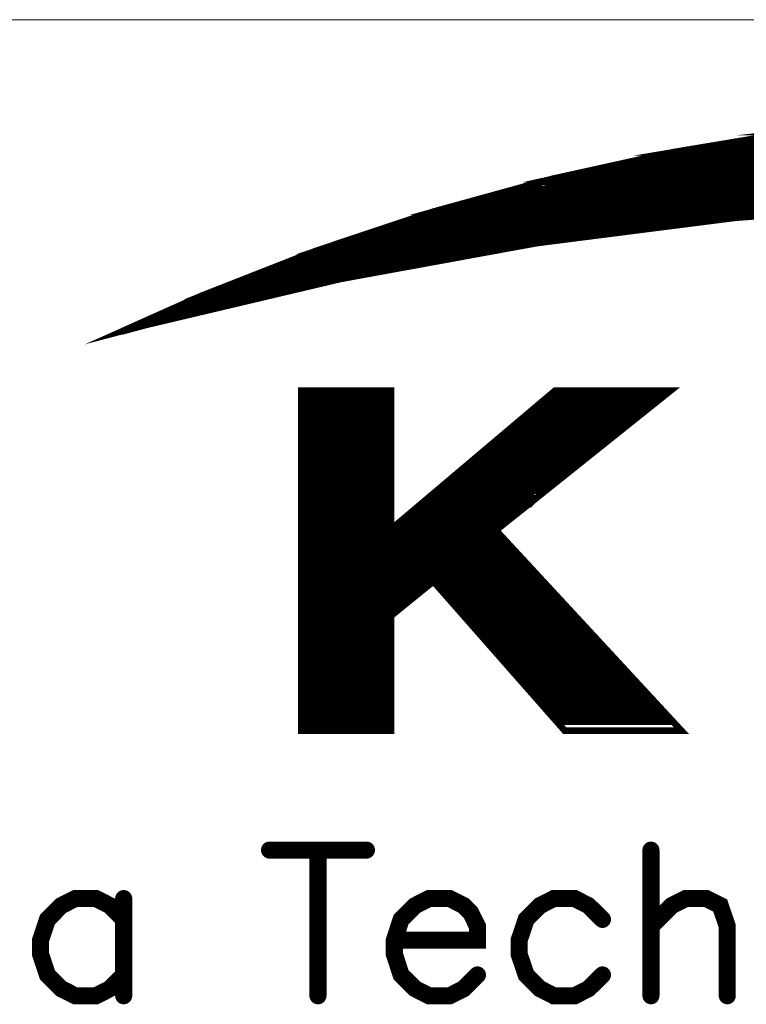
# Model space of a CAD drawing. Header units: millimetres. Extents: x 4497 to 13960, y 12291 to 16372.
# Tile 213 of 217: x 13629 to 13677, y 13086 to 13150. Entities that reach past the tile are written whole.
import ezdxf

# ---------------------------------------------------------------- set-up
doc = ezdxf.new("R2010")
doc.units = ezdxf.units.MM
doc.header["$LTSCALE"] = 0.8
doc.layers.get('0').update_dxf_attribs({"linetype": 'CONTINUOUS', "lineweight": 0})

# ---------------------------------------------------------------- blocks, each defined once
blk = doc.blocks.new('SMOOTH_0$0254')
at = {"const_width": 0.0127}
blk.add_lwpolyline([(-0.00635, 0, 1), (0.00635, 0, 1)], format="xyb", close=True, dxfattribs=at)
blk = doc.blocks.new('SMOOTH_0$064516')
at = {"const_width": 0.0323}
blk.add_lwpolyline([(-0.0161, 0, 1), (0.0161, 0, 1)], format="xyb", close=True, dxfattribs=at)
blk = doc.blocks.new('logo')
at = {"color": 7}
for points, const_width in [([(-3495.641, 5338.044), (-3491.64, 5339.83), (-3485.861, 5342.097), (-3479.97, 5344.064), (-3473.985, 5345.713), (-3467.914, 5347.052), (-3461.791, 5348.074)], 0.338), ([(-3454.81, 5344.51), (-3464.814, 5343.755), (-3474.775, 5342.484), (-3484.65, 5340.681), (-3494.422, 5338.371), (-3495.641, 5338.044)], 0.338), ([(-3421.603, 5346.729), (-3469.272, 5346.729)], 0.338), ([(-3470.624, 5346.391), (-3420.251, 5346.391)], 0.338), ([(-3418.222, 5345.884), (-3472.483, 5345.884)], 0.338), ([(-3475.526, 5345.207), (-3415.518, 5345.207)], 0.338), ([(-3474.343, 5345.546), (-3416.87, 5345.546)], 0.338), ([(-3476.202, 5344.954), (-3414.588, 5344.954)], 0.338), ([(-3478.738, 5344.278), (-3459.298, 5344.278)], 0.338), ([(-3467.75, 5343.602), (-3467.328, 5343.602)], 0.338), ([(-3482.034, 5343.264), (-3469.948, 5343.264)], 0.338), ([(-3481.273, 5343.517), (-3467.75, 5343.517)], 0.338), ([(-3472.061, 5343.095), (-3471.131, 5343.095)], 0.338), ([(-3469.863, 5343.348), (-3469.271, 5343.348)], 0.338), ([(-3483.555, 5342.756), (-3473.836, 5342.756)], 0.338), ([(-3482.71, 5343.01), (-3471.976, 5343.01)], 0.338), ([(-3473.92, 5342.841), (-3473.159, 5342.841)], 0.338), ([(-3484.823, 5342.249), (-3476.625, 5342.249)], 0.338), ([(-3486.682, 5341.658), (-3480.09, 5341.658)], 0.338), ([(-3486.006, 5341.911), (-3478.738, 5341.911)], 0.338), ([(-3480.005, 5341.742), (-3479.752, 5341.742)], 0.338), ([(-3487.866, 5341.151), (-3483.048, 5341.151)], 0.338), ([(-3487.189, 5341.404), (-3481.611, 5341.404)], 0.338), ([(-3483.133, 5341.235), (-3482.541, 5341.235)], 0.338), ([(-3481.611, 5341.489), (-3481.104, 5341.489)], 0.338), ([(-3488.457, 5340.897), (-3484.485, 5340.897)], 0.338), ([(-3484.4, 5340.982), (-3483.809, 5340.982)], 0.338), ([(-3492.683, 5338.869), (-3489.049, 5340.559)], 0.338), ([(-3489.387, 5340.474), (-3491.584, 5339.545)], 0.338), ([(-3491.415, 5339.207), (-3488.626, 5340.559)], 0.338), ([(-3490.401, 5339.46), (-3488.204, 5340.559)], 0.338), ([(-3488.626, 5340.221), (-3487.02, 5340.221)], 0.338), ([(-3488.373, 5340.474), (-3486.091, 5340.474)], 0.338), ([(-3493.613, 5338.7), (-3491.584, 5339.629)], 0.338), ([(-3489.133, 5340.052), (-3488.035, 5340.052)], 0.338), ([(-3486.344, 5335.065), (-3486.344, 5318.162)], 0.338), ([(-3486.091, 5318.077), (-3486.091, 5334.981)], 0.338), ([(-3485.837, 5318.077), (-3485.837, 5334.981)], 0.338), ([(-3485.584, 5318.077), (-3485.584, 5334.981)], 0.338), ([(-3485.33, 5318.077), (-3485.33, 5334.981)], 0.338), ([(-3485.076, 5318.077), (-3485.076, 5334.981)], 0.338), ([(-3484.823, 5318.077), (-3484.823, 5334.981)], 0.338), ([(-3484.569, 5317.993), (-3484.569, 5334.896)], 0.338), ([(-3484.316, 5317.993), (-3484.316, 5334.896)], 0.338), ([(-3484.062, 5318.077), (-3484.062, 5334.981)], 0.338), ([(-3483.893, 5335.065), (-3483.893, 5317.993)], 0.338), ([(-3483.724, 5318.077), (-3483.724, 5334.981)], 0.338), ([(-3483.471, 5318.077), (-3483.471, 5334.981)], 0.338), ([(-3483.217, 5318.077), (-3483.217, 5334.981)], 0.338), ([(-3482.963, 5318.077), (-3482.963, 5334.981)], 0.338), ([(-3482.71, 5318.077), (-3482.71, 5334.981)], 0.338), ([(-3482.456, 5318.077), (-3482.456, 5334.981)], 0.338), ([(-3482.203, 5317.993), (-3482.203, 5334.896)], 0.338), ([(-3474.174, 5334.727), (-3468.494, 5334.727)], 0.338), ([(-3474.681, 5334.22), (-3469.187, 5334.22)], 0.338), ([(-3474.427, 5334.474), (-3468.933, 5334.474)], 0.338), ([(-3475.357, 5333.713), (-3469.863, 5333.713)], 0.338), ([(-3475.103, 5333.967), (-3469.61, 5333.967)], 0.338), ([(-3475.948, 5333.206), (-3470.455, 5333.206)], 0.338), ([(-3475.61, 5333.459), (-3470.201, 5333.459)], 0.338), ([(-3476.54, 5332.699), (-3471.215, 5332.699)], 0.338), ([(-3476.287, 5332.952), (-3470.793, 5332.952)], 0.338), ([(-3476.878, 5332.445), (-3471.469, 5332.445)], 0.338), ([(-3477.47, 5331.938), (-3472.145, 5331.938)], 0.338), ([(-3477.216, 5332.192), (-3471.723, 5332.192)], 0.338), ([(-3478.061, 5331.431), (-3472.737, 5331.431)], 0.338), ([(-3477.723, 5331.685), (-3472.399, 5331.685)], 0.338), ([(-3478.653, 5330.924), (-3473.413, 5330.924)], 0.338), ([(-3478.399, 5331.177), (-3473.075, 5331.177)], 0.338), ([(-3479.245, 5330.417), (-3474.005, 5330.417)], 0.338), ([(-3478.991, 5330.67), (-3473.666, 5330.67)], 0.338), ([(-3480.174, 5329.656), (-3474.934, 5329.656), (-3474.934, 5329.572), (-3474.85, 5329.656)], 0.338), ([(-3479.836, 5329.91), (-3474.681, 5329.91)], 0.338), ([(-3479.498, 5330.163), (-3474.343, 5330.163)], 0.338), ([(-3480.428, 5329.403), (-3475.272, 5329.403)], 0.338), ([(-3481.104, 5328.895), (-3475.948, 5328.895)], 0.338), ([(-3480.766, 5329.149), (-3475.61, 5329.149)], 0.338), ([(-3481.696, 5328.388), (-3476.54, 5328.388)], 0.338), ([(-3481.442, 5328.642), (-3476.202, 5328.642)], 0.338), ([(-3482.203, 5327.797), (-3476.709, 5327.797)], 0.338), ([(-3482.372, 5327.374), (-3476.287, 5327.374)], 0.338), ([(-3482.203, 5327.543), (-3476.456, 5327.543)], 0.338), ([(-3482.372, 5327.036), (-3476.117, 5327.036)], 0.338), ([(-3482.287, 5326.867), (-3475.864, 5326.867)], 0.338), ([(-3482.203, 5327.205), (-3476.117, 5327.205)], 0.338), ([(-3475.441, 5326.36), (-3482.372, 5326.36)], 0.338), ([(-3482.287, 5326.529), (-3475.526, 5326.529)], 0.338), ([(-3482.372, 5326.191), (-3475.272, 5326.191)], 0.338), ([(-3482.287, 5325.937), (-3475.019, 5325.937)], 0.338), ([(-3482.203, 5325.684), (-3474.765, 5325.684)], 0.338), ([(-3482.456, 5325.261), (-3480.428, 5325.261)], 0.338), ([(-3482.287, 5325.092), (-3480.681, 5325.092)], 0.338), ([(-3482.287, 5324.923), (-3480.851, 5324.923)], 0.338), ([(-3479.667, 5325.261), (-3474.427, 5325.261)], 0.338), ([(-3479.498, 5325.008), (-3474.174, 5325.008)], 0.338), ([(-3482.287, 5324.5), (-3481.273, 5324.5)], 0.338), ([(-3482.203, 5324.754), (-3481.02, 5324.754)], 0.338), ([(-3479.16, 5324.754), (-3473.92, 5324.754)], 0.338), ([(-3478.991, 5324.5), (-3473.666, 5324.5)], 0.338), ([(-3482.372, 5324.247), (-3481.527, 5324.247)], 0.338), ([(-3482.372, 5324.078), (-3481.865, 5324.078)], 0.338), ([(-3478.738, 5324.247), (-3473.497, 5324.247)], 0.338), ([(-3478.569, 5323.993), (-3473.244, 5323.993)], 0.338), ([(-3478.399, 5323.74), (-3472.99, 5323.74)], 0.338), ([(-3478.146, 5323.486), (-3472.737, 5323.486)], 0.338), ([(-3477.892, 5323.233), (-3472.483, 5323.233)], 0.338), ([(-3477.723, 5322.979), (-3472.314, 5322.979)], 0.338), ([(-3477.47, 5322.726), (-3472.061, 5322.726)], 0.338), ([(-3477.216, 5322.472), (-3471.807, 5322.472)], 0.338), ([(-3476.963, 5322.218), (-3471.638, 5322.218)], 0.338), ([(-3476.794, 5321.965), (-3471.384, 5321.965)], 0.338), ([(-3476.54, 5321.711), (-3471.131, 5321.711)], 0.338), ([(-3476.371, 5321.458), (-3470.877, 5321.458)], 0.338), ([(-3476.117, 5321.204), (-3470.624, 5321.204)], 0.338), ([(-3475.864, 5320.951), (-3470.37, 5320.951)], 0.338), ([(-3475.695, 5320.697), (-3470.201, 5320.697)], 0.338), ([(-3475.441, 5320.444), (-3469.948, 5320.444)], 0.338), ([(-3475.188, 5320.19), (-3469.694, 5320.19)], 0.338), ([(-3475.019, 5319.936), (-3469.525, 5319.936)], 0.338), ([(-3474.85, 5319.683), (-3469.271, 5319.683)], 0.338), ([(-3474.596, 5319.429), (-3469.018, 5319.429)], 0.338), ([(-3474.258, 5319.176), (-3468.764, 5319.176)], 0.338), ([(-3474.089, 5318.922), (-3468.511, 5318.922)], 0.338), ([(-3473.92, 5318.669), (-3468.257, 5318.669)], 0.338), ([(-3473.666, 5318.415), (-3468.004, 5318.415)], 0.338), ([(-3488.222, 5311.965), (-3483.345, 5311.965)], 0.859), ([(-3485.783, 5311.965), (-3485.783, 5304.641)], 0.859), ([(-3469.038, 5311.965), (-3469.038, 5304.641)], 0.859), ([(-3495.555, 5308.479), (-3496.251, 5309.175), (-3496.946, 5309.527), (-3497.994, 5309.527), (-3498.69, 5309.175), (-3499.385, 5308.479), (-3499.737, 5307.431), (-3499.737, 5306.736), (-3499.385, 5305.688), (-3498.69, 5304.993), (-3497.994, 5304.641), (-3496.946, 5304.641), (-3496.251, 5304.993), (-3495.555, 5305.688)], 0.859), ([(-3495.555, 5309.527), (-3495.555, 5304.641)], 0.859), ([(-3481.945, 5307.431), (-3477.763, 5307.431), (-3477.763, 5308.127), (-3478.106, 5308.823), (-3478.459, 5309.175), (-3479.154, 5309.527), (-3480.202, 5309.527), (-3480.897, 5309.175), (-3481.601, 5308.479), (-3481.945, 5307.431), (-3481.945, 5306.736), (-3481.601, 5305.688), (-3480.897, 5304.993), (-3480.202, 5304.641), (-3479.154, 5304.641), (-3478.459, 5304.993), (-3477.763, 5305.688)], 0.859), ([(-3471.477, 5308.479), (-3472.181, 5309.175), (-3472.877, 5309.527), (-3473.925, 5309.527), (-3474.62, 5309.175), (-3475.316, 5308.479), (-3475.668, 5307.431), (-3475.668, 5306.736), (-3475.316, 5305.688), (-3474.62, 5304.993), (-3473.925, 5304.641), (-3472.877, 5304.641), (-3472.181, 5304.993), (-3471.477, 5305.688)], 0.859), ([(-3469.038, 5308.127), (-3467.991, 5309.175), (-3467.295, 5309.527), (-3466.248, 5309.527), (-3465.552, 5309.175), (-3465.2, 5308.127), (-3465.2, 5304.641)], 0.859)]:
    blk.add_lwpolyline(points, dxfattribs=dict(at, const_width=const_width))
at = {"color": 7, "const_width": 0.338}
for points in [[(-3465.91, 5347.379), (-3461.851, 5348.057), (-3429.228, 5348.057), (-3424.695, 5347.379)], [(-3461.782, 5348.065), (-3459.73, 5348.297), (-3430.835, 5348.297), (-3429.285, 5348.065)], [(-3467.914, 5347.044), (-3465.91, 5347.379), (-3424.695, 5347.379), (-3423.06, 5347.044)], [(-3472.036, 5346.133), (-3467.922, 5347.044), (-3423.06, 5347.044), (-3418.615, 5346.133)], [(-3473.976, 5345.704), (-3472.036, 5346.133), (-3418.607, 5346.133), (-3416.958, 5345.704)], [(-3477.436, 5344.751), (-3473.976, 5345.704), (-3416.958, 5345.704), (-3413.297, 5344.751)], [(-3478.278, 5344.519), (-3477.436, 5344.751), (-3444.78, 5344.751), (-3454.81, 5344.519)], [(-3479.961, 5344.055), (-3478.278, 5344.519), (-3454.81, 5344.519), (-3460.948, 5344.055)], [(-3484.645, 5342.492), (-3480.843, 5343.763), (-3464.822, 5343.763), (-3474.775, 5342.493)], [(-3480.843, 5343.763), (-3480.817, 5343.772), (-3464.814, 5343.772), (-3464.822, 5343.763)], [(-3480.818, 5343.772), (-3479.97, 5344.055), (-3460.949, 5344.055), (-3464.7, 5343.772)], [(-3464.814, 5343.763), (-3464.814, 5343.772), (-3464.7, 5343.772), (-3464.814, 5343.763)], [(-3485.852, 5342.089), (-3484.645, 5342.492), (-3474.775, 5342.492), (-3476.985, 5342.089)], [(-3489.423, 5340.689), (-3485.861, 5342.089), (-3476.985, 5342.089), (-3484.65, 5340.689)], [(-3491.631, 5339.822), (-3489.423, 5340.689), (-3484.658, 5340.689), (-3488.321, 5339.822)], [(-3494.873, 5338.379), (-3491.631, 5339.822), (-3488.321, 5339.822), (-3494.413, 5338.379)], [(-3495.53, 5338.087), (-3494.422, 5338.379), (-3494.873, 5338.379), (-3495.53, 5338.087)], [(-3486.616, 5328.092), (-3486.616, 5335.065), (-3482.108, 5335.065), (-3482.108, 5328.092)], [(-3482.108, 5328.092), (-3473.856, 5335.065), (-3468.051, 5335.065), (-3476.771, 5328.092)], [(-3486.616, 5328.04), (-3486.616, 5328.092), (-3476.771, 5328.092), (-3476.836, 5328.04)], [(-3486.616, 5325.473), (-3486.616, 5328.04), (-3476.836, 5328.04), (-3474.458, 5325.473)], [(-3486.616, 5323.747), (-3486.616, 5325.473), (-3479.978, 5325.473), (-3482.108, 5323.747)], [(-3473.375, 5317.968), (-3479.978, 5325.473), (-3474.458, 5325.473), (-3467.51, 5317.968)], [(-3486.616, 5317.968), (-3486.616, 5323.747), (-3482.108, 5323.747), (-3482.108, 5317.968)]]:
    blk.add_lwpolyline(points, close=True, dxfattribs=at)
at = {"color": 7, "xscale": 13.31, "yscale": 13.31, "zscale": 13.31}
for name, p in [('SMOOTH_0$0254', (-3467.914, 5347.052)), ('SMOOTH_0$0254', (-3465.91, 5347.379)), ('SMOOTH_0$0254', (-3465.91, 5347.379)), ('SMOOTH_0$0254', (-3469.272, 5346.729)), ('SMOOTH_0$0254', (-3467.922, 5347.044)), ('SMOOTH_0$0254', (-3467.914, 5347.044)), ('SMOOTH_0$0254', (-3472.036, 5346.133)), ('SMOOTH_0$0254', (-3472.036, 5346.133)), ('SMOOTH_0$0254', (-3470.624, 5346.391)), ('SMOOTH_0$0254', (-3473.985, 5345.713)), ('SMOOTH_0$0254', (-3473.976, 5345.704)), ('SMOOTH_0$0254', (-3473.976, 5345.704)), ('SMOOTH_0$0254', (-3472.483, 5345.884)), ('SMOOTH_0$0254', (-3475.526, 5345.207)), ('SMOOTH_0$0254', (-3474.343, 5345.546)), ('SMOOTH_0$0254', (-3477.436, 5344.751)), ('SMOOTH_0$0254', (-3477.436, 5344.751)), ('SMOOTH_0$0254', (-3476.202, 5344.954)), ('SMOOTH_0$0254', (-3478.738, 5344.278)), ('SMOOTH_0$0254', (-3478.278, 5344.519)), ('SMOOTH_0$0254', (-3478.278, 5344.519)), ('SMOOTH_0$0254', (-3480.843, 5343.763)), ('SMOOTH_0$0254', (-3480.843, 5343.763)), ('SMOOTH_0$0254', (-3480.818, 5343.772)), ('SMOOTH_0$0254', (-3480.817, 5343.772)), ('SMOOTH_0$0254', (-3479.97, 5344.064)), ('SMOOTH_0$0254', (-3479.97, 5344.055)), ('SMOOTH_0$0254', (-3479.961, 5344.055)), ('SMOOTH_0$0254', (-3467.75, 5343.602)), ('SMOOTH_0$0254', (-3467.328, 5343.602)), ('SMOOTH_0$0254', (-3464.822, 5343.763)), ('SMOOTH_0$0254', (-3464.822, 5343.763)), ('SMOOTH_0$0254', (-3464.814, 5343.772)), ('SMOOTH_0$0254', (-3464.814, 5343.772)), ('SMOOTH_0$0254', (-3464.814, 5343.763)), ('SMOOTH_0$0254', (-3464.814, 5343.763)), ('SMOOTH_0$0254', (-3464.814, 5343.755)), ('SMOOTH_0$0254', (-3464.7, 5343.772)), ('SMOOTH_0$0254', (-3464.7, 5343.772)), ('SMOOTH_0$0254', (-3482.034, 5343.264)), ('SMOOTH_0$0254', (-3481.273, 5343.517)), ('SMOOTH_0$0254', (-3472.061, 5343.095)), ('SMOOTH_0$0254', (-3471.131, 5343.095)), ('SMOOTH_0$0254', (-3469.948, 5343.264)), ('SMOOTH_0$0254', (-3469.863, 5343.348)), ('SMOOTH_0$0254', (-3469.271, 5343.348)), ('SMOOTH_0$0254', (-3467.75, 5343.517)), ('SMOOTH_0$0254', (-3483.555, 5342.756)), ('SMOOTH_0$0254', (-3482.71, 5343.01)), ('SMOOTH_0$0254', (-3473.92, 5342.841)), ('SMOOTH_0$0254', (-3473.836, 5342.756)), ('SMOOTH_0$0254', (-3473.159, 5342.841)), ('SMOOTH_0$0254', (-3471.976, 5343.01)), ('SMOOTH_0$0254', (-3485.861, 5342.097)), ('SMOOTH_0$0254', (-3484.823, 5342.249)), ('SMOOTH_0$0254', (-3484.645, 5342.492)), ('SMOOTH_0$0254', (-3484.645, 5342.492)), ('SMOOTH_0$0254', (-3476.625, 5342.249)), ('SMOOTH_0$0254', (-3474.775, 5342.493)), ('SMOOTH_0$0254', (-3474.775, 5342.492)), ('SMOOTH_0$0254', (-3474.775, 5342.484)), ('SMOOTH_0$0254', (-3486.682, 5341.658)), ('SMOOTH_0$0254', (-3486.006, 5341.911)), ('SMOOTH_0$0254', (-3485.861, 5342.089)), ('SMOOTH_0$0254', (-3485.852, 5342.089)), ('SMOOTH_0$0254', (-3480.09, 5341.658)), ('SMOOTH_0$0254', (-3480.005, 5341.742)), ('SMOOTH_0$0254', (-3479.752, 5341.742)), ('SMOOTH_0$0254', (-3478.738, 5341.911)), ('SMOOTH_0$0254', (-3476.985, 5342.089)), ('SMOOTH_0$0254', (-3476.985, 5342.089)), ('SMOOTH_0$0254', (-3487.866, 5341.151)), ('SMOOTH_0$0254', (-3487.189, 5341.404)), ('SMOOTH_0$0254', (-3483.133, 5341.235)), ('SMOOTH_0$0254', (-3483.048, 5341.151)), ('SMOOTH_0$0254', (-3482.541, 5341.235)), ('SMOOTH_0$0254', (-3481.611, 5341.489)), ('SMOOTH_0$0254', (-3481.611, 5341.404)), ('SMOOTH_0$0254', (-3481.104, 5341.489)), ('SMOOTH_0$0254', (-3489.423, 5340.689)), ('SMOOTH_0$0254', (-3489.423, 5340.689)), ('SMOOTH_0$0254', (-3488.457, 5340.897)), ('SMOOTH_0$0254', (-3484.658, 5340.689)), ('SMOOTH_0$0254', (-3484.65, 5340.689)), ('SMOOTH_0$0254', (-3484.65, 5340.681)), ('SMOOTH_0$0254', (-3484.485, 5340.897)), ('SMOOTH_0$0254', (-3484.4, 5340.982)), ('SMOOTH_0$0254', (-3483.809, 5340.982)), ('SMOOTH_0$0254', (-3489.387, 5340.474)), ('SMOOTH_0$0254', (-3489.049, 5340.559)), ('SMOOTH_0$0254', (-3488.626, 5340.559)), ('SMOOTH_0$0254', (-3488.626, 5340.221)), ('SMOOTH_0$0254', (-3488.373, 5340.474)), ('SMOOTH_0$0254', (-3488.204, 5340.559)), ('SMOOTH_0$0254', (-3487.02, 5340.221)), ('SMOOTH_0$0254', (-3486.091, 5340.474)), ('SMOOTH_0$0254', (-3491.64, 5339.83)), ('SMOOTH_0$0254', (-3491.631, 5339.822)), ('SMOOTH_0$0254', (-3491.631, 5339.822)), ('SMOOTH_0$0254', (-3491.584, 5339.629)), ('SMOOTH_0$0254', (-3489.133, 5340.052)), ('SMOOTH_0$0254', (-3488.321, 5339.822)), ('SMOOTH_0$0254', (-3488.321, 5339.822)), ('SMOOTH_0$0254', (-3488.035, 5340.052)), ('SMOOTH_0$0254', (-3491.584, 5339.545)), ('SMOOTH_0$0254', (-3491.415, 5339.207)), ('SMOOTH_0$0254', (-3490.401, 5339.46)), ('SMOOTH_0$0254', (-3493.613, 5338.7)), ('SMOOTH_0$0254', (-3492.683, 5338.869)), ('SMOOTH_0$0254', (-3494.873, 5338.379)), ('SMOOTH_0$0254', (-3494.873, 5338.379)), ('SMOOTH_0$0254', (-3494.422, 5338.379)), ('SMOOTH_0$0254', (-3494.422, 5338.371)), ('SMOOTH_0$0254', (-3494.413, 5338.379)), ('SMOOTH_0$0254', (-3495.641, 5338.044)), ('SMOOTH_0$0254', (-3495.641, 5338.044)), ('SMOOTH_0$0254', (-3495.53, 5338.087)), ('SMOOTH_0$0254', (-3495.53, 5338.087)), ('SMOOTH_0$0254', (-3486.616, 5335.065)), ('SMOOTH_0$0254', (-3486.344, 5335.065)), ('SMOOTH_0$0254', (-3486.091, 5334.981)), ('SMOOTH_0$0254', (-3485.837, 5334.981)), ('SMOOTH_0$0254', (-3485.584, 5334.981)), ('SMOOTH_0$0254', (-3485.33, 5334.981)), ('SMOOTH_0$0254', (-3485.076, 5334.981)), ('SMOOTH_0$0254', (-3484.823, 5334.981)), ('SMOOTH_0$0254', (-3484.569, 5334.896)), ('SMOOTH_0$0254', (-3484.316, 5334.896)), ('SMOOTH_0$0254', (-3484.062, 5334.981)), ('SMOOTH_0$0254', (-3483.893, 5335.065)), ('SMOOTH_0$0254', (-3483.724, 5334.981)), ('SMOOTH_0$0254', (-3483.471, 5334.981)), ('SMOOTH_0$0254', (-3483.217, 5334.981)), ('SMOOTH_0$0254', (-3482.963, 5334.981)), ('SMOOTH_0$0254', (-3482.71, 5334.981)), ('SMOOTH_0$0254', (-3482.456, 5334.981)), ('SMOOTH_0$0254', (-3482.203, 5334.896)), ('SMOOTH_0$0254', (-3482.108, 5335.065)), ('SMOOTH_0$0254', (-3474.174, 5334.727)), ('SMOOTH_0$0254', (-3473.856, 5335.065)), ('SMOOTH_0$0254', (-3468.494, 5334.727)), ('SMOOTH_0$0254', (-3468.051, 5335.065)), ('SMOOTH_0$0254', (-3474.681, 5334.22)), ('SMOOTH_0$0254', (-3474.427, 5334.474)), ('SMOOTH_0$0254', (-3469.187, 5334.22)), ('SMOOTH_0$0254', (-3468.933, 5334.474)), ('SMOOTH_0$0254', (-3475.357, 5333.713)), ('SMOOTH_0$0254', (-3475.103, 5333.967)), ('SMOOTH_0$0254', (-3469.863, 5333.713)), ('SMOOTH_0$0254', (-3469.61, 5333.967)), ('SMOOTH_0$0254', (-3475.948, 5333.206)), ('SMOOTH_0$0254', (-3475.61, 5333.459)), ('SMOOTH_0$0254', (-3470.455, 5333.206)), ('SMOOTH_0$0254', (-3470.201, 5333.459)), ('SMOOTH_0$0254', (-3476.54, 5332.699)), ('SMOOTH_0$0254', (-3476.287, 5332.952)), ('SMOOTH_0$0254', (-3471.215, 5332.699)), ('SMOOTH_0$0254', (-3470.793, 5332.952)), ('SMOOTH_0$0254', (-3476.878, 5332.445)), ('SMOOTH_0$0254', (-3471.469, 5332.445)), ('SMOOTH_0$0254', (-3477.47, 5331.938)), ('SMOOTH_0$0254', (-3477.216, 5332.192)), ('SMOOTH_0$0254', (-3472.145, 5331.938)), ('SMOOTH_0$0254', (-3471.723, 5332.192)), ('SMOOTH_0$0254', (-3478.061, 5331.431)), ('SMOOTH_0$0254', (-3477.723, 5331.685)), ('SMOOTH_0$0254', (-3472.737, 5331.431)), ('SMOOTH_0$0254', (-3472.399, 5331.685)), ('SMOOTH_0$0254', (-3478.653, 5330.924)), ('SMOOTH_0$0254', (-3478.399, 5331.177)), ('SMOOTH_0$0254', (-3473.413, 5330.924)), ('SMOOTH_0$0254', (-3473.075, 5331.177)), ('SMOOTH_0$0254', (-3479.245, 5330.417)), ('SMOOTH_0$0254', (-3478.991, 5330.67)), ('SMOOTH_0$0254', (-3474.005, 5330.417)), ('SMOOTH_0$0254', (-3473.666, 5330.67)), ('SMOOTH_0$0254', (-3479.836, 5329.91)), ('SMOOTH_0$0254', (-3479.498, 5330.163)), ('SMOOTH_0$0254', (-3474.681, 5329.91)), ('SMOOTH_0$0254', (-3474.343, 5330.163)), ('SMOOTH_0$0254', (-3480.428, 5329.403)), ('SMOOTH_0$0254', (-3480.174, 5329.656)), ('SMOOTH_0$0254', (-3475.272, 5329.403)), ('SMOOTH_0$0254', (-3474.934, 5329.656)), ('SMOOTH_0$0254', (-3474.934, 5329.572)), ('SMOOTH_0$0254', (-3474.85, 5329.656)), ('SMOOTH_0$0254', (-3481.104, 5328.895)), ('SMOOTH_0$0254', (-3480.766, 5329.149)), ('SMOOTH_0$0254', (-3475.948, 5328.895)), ('SMOOTH_0$0254', (-3475.61, 5329.149)), ('SMOOTH_0$0254', (-3481.696, 5328.388)), ('SMOOTH_0$0254', (-3481.442, 5328.642)), ('SMOOTH_0$0254', (-3476.54, 5328.388)), ('SMOOTH_0$0254', (-3476.202, 5328.642)), ('SMOOTH_0$0254', (-3486.616, 5328.092)), ('SMOOTH_0$0254', (-3486.616, 5328.092)), ('SMOOTH_0$0254', (-3486.616, 5328.04)), ('SMOOTH_0$0254', (-3486.616, 5328.04)), ('SMOOTH_0$0254', (-3482.203, 5327.797)), ('SMOOTH_0$0254', (-3482.108, 5328.092)), ('SMOOTH_0$0254', (-3482.108, 5328.092)), ('SMOOTH_0$0254', (-3476.836, 5328.04)), ('SMOOTH_0$0254', (-3476.836, 5328.04)), ('SMOOTH_0$0254', (-3476.771, 5328.092)), ('SMOOTH_0$0254', (-3476.771, 5328.092)), ('SMOOTH_0$0254', (-3476.709, 5327.797)), ('SMOOTH_0$0254', (-3482.372, 5327.374)), ('SMOOTH_0$0254', (-3482.203, 5327.543)), ('SMOOTH_0$0254', (-3476.456, 5327.543)), ('SMOOTH_0$0254', (-3476.287, 5327.374)), ('SMOOTH_0$0254', (-3482.372, 5327.036)), ('SMOOTH_0$0254', (-3482.287, 5326.867)), ('SMOOTH_0$0254', (-3482.203, 5327.205)), ('SMOOTH_0$0254', (-3476.117, 5327.205)), ('SMOOTH_0$0254', (-3476.117, 5327.036)), ('SMOOTH_0$0254', (-3475.864, 5326.867)), ('SMOOTH_0$0254', (-3482.372, 5326.36)), ('SMOOTH_0$0254', (-3482.287, 5326.529)), ('SMOOTH_0$0254', (-3475.526, 5326.529)), ('SMOOTH_0$0254', (-3475.441, 5326.36)), ('SMOOTH_0$0254', (-3482.372, 5326.191)), ('SMOOTH_0$0254', (-3482.287, 5325.937)), ('SMOOTH_0$0254', (-3475.272, 5326.191)), ('SMOOTH_0$0254', (-3475.019, 5325.937)), ('SMOOTH_0$0254', (-3486.616, 5325.473)), ('SMOOTH_0$0254', (-3486.616, 5325.473)), ('SMOOTH_0$0254', (-3482.203, 5325.684)), ('SMOOTH_0$0254', (-3479.978, 5325.473)), ('SMOOTH_0$0254', (-3479.978, 5325.473)), ('SMOOTH_0$0254', (-3474.765, 5325.684)), ('SMOOTH_0$0254', (-3474.458, 5325.473)), ('SMOOTH_0$0254', (-3474.458, 5325.473)), ('SMOOTH_0$0254', (-3482.456, 5325.261)), ('SMOOTH_0$0254', (-3482.287, 5325.092)), ('SMOOTH_0$0254', (-3482.287, 5324.923)), ('SMOOTH_0$0254', (-3480.851, 5324.923)), ('SMOOTH_0$0254', (-3480.681, 5325.092)), ('SMOOTH_0$0254', (-3480.428, 5325.261)), ('SMOOTH_0$0254', (-3479.667, 5325.261)), ('SMOOTH_0$0254', (-3479.498, 5325.008)), ('SMOOTH_0$0254', (-3474.427, 5325.261)), ('SMOOTH_0$0254', (-3474.174, 5325.008)), ('SMOOTH_0$0254', (-3482.287, 5324.5)), ('SMOOTH_0$0254', (-3482.203, 5324.754)), ('SMOOTH_0$0254', (-3481.273, 5324.5)), ('SMOOTH_0$0254', (-3481.02, 5324.754)), ('SMOOTH_0$0254', (-3479.16, 5324.754)), ('SMOOTH_0$0254', (-3478.991, 5324.5)), ('SMOOTH_0$0254', (-3473.92, 5324.754)), ('SMOOTH_0$0254', (-3473.666, 5324.5)), ('SMOOTH_0$0254', (-3482.372, 5324.247)), ('SMOOTH_0$0254', (-3482.372, 5324.078)), ('SMOOTH_0$0254', (-3481.865, 5324.078)), ('SMOOTH_0$0254', (-3481.527, 5324.247)), ('SMOOTH_0$0254', (-3478.738, 5324.247)), ('SMOOTH_0$0254', (-3478.569, 5323.993)), ('SMOOTH_0$0254', (-3473.497, 5324.247)), ('SMOOTH_0$0254', (-3473.244, 5323.993)), ('SMOOTH_0$0254', (-3486.616, 5323.747)), ('SMOOTH_0$0254', (-3486.616, 5323.747)), ('SMOOTH_0$0254', (-3482.108, 5323.747)), ('SMOOTH_0$0254', (-3482.108, 5323.747)), ('SMOOTH_0$0254', (-3478.399, 5323.74)), ('SMOOTH_0$0254', (-3478.146, 5323.486)), ('SMOOTH_0$0254', (-3472.99, 5323.74)), ('SMOOTH_0$0254', (-3472.737, 5323.486)), ('SMOOTH_0$0254', (-3477.892, 5323.233)), ('SMOOTH_0$0254', (-3477.723, 5322.979)), ('SMOOTH_0$0254', (-3472.483, 5323.233)), ('SMOOTH_0$0254', (-3472.314, 5322.979)), ('SMOOTH_0$0254', (-3477.47, 5322.726)), ('SMOOTH_0$0254', (-3477.216, 5322.472)), ('SMOOTH_0$0254', (-3472.061, 5322.726)), ('SMOOTH_0$0254', (-3471.807, 5322.472)), ('SMOOTH_0$0254', (-3476.963, 5322.218)), ('SMOOTH_0$0254', (-3476.794, 5321.965)), ('SMOOTH_0$0254', (-3471.638, 5322.218)), ('SMOOTH_0$0254', (-3471.384, 5321.965)), ('SMOOTH_0$0254', (-3476.54, 5321.711)), ('SMOOTH_0$0254', (-3476.371, 5321.458)), ('SMOOTH_0$0254', (-3471.131, 5321.711)), ('SMOOTH_0$0254', (-3470.877, 5321.458)), ('SMOOTH_0$0254', (-3476.117, 5321.204)), ('SMOOTH_0$0254', (-3475.864, 5320.951)), ('SMOOTH_0$0254', (-3470.624, 5321.204)), ('SMOOTH_0$0254', (-3470.37, 5320.951)), ('SMOOTH_0$0254', (-3475.695, 5320.697)), ('SMOOTH_0$0254', (-3475.441, 5320.444)), ('SMOOTH_0$0254', (-3470.201, 5320.697)), ('SMOOTH_0$0254', (-3469.948, 5320.444)), ('SMOOTH_0$0254', (-3475.188, 5320.19)), ('SMOOTH_0$0254', (-3475.019, 5319.936)), ('SMOOTH_0$0254', (-3469.694, 5320.19)), ('SMOOTH_0$0254', (-3469.525, 5319.936)), ('SMOOTH_0$0254', (-3474.85, 5319.683)), ('SMOOTH_0$0254', (-3474.596, 5319.429)), ('SMOOTH_0$0254', (-3469.271, 5319.683)), ('SMOOTH_0$0254', (-3469.018, 5319.429)), ('SMOOTH_0$0254', (-3474.258, 5319.176)), ('SMOOTH_0$0254', (-3474.089, 5318.922)), ('SMOOTH_0$0254', (-3468.764, 5319.176)), ('SMOOTH_0$0254', (-3468.511, 5318.922)), ('SMOOTH_0$0254', (-3473.92, 5318.669)), ('SMOOTH_0$0254', (-3473.666, 5318.415)), ('SMOOTH_0$0254', (-3468.257, 5318.669)), ('SMOOTH_0$0254', (-3468.004, 5318.415)), ('SMOOTH_0$0254', (-3486.616, 5317.968)), ('SMOOTH_0$0254', (-3486.344, 5318.162)), ('SMOOTH_0$0254', (-3486.091, 5318.077)), ('SMOOTH_0$0254', (-3485.837, 5318.077)), ('SMOOTH_0$0254', (-3485.584, 5318.077)), ('SMOOTH_0$0254', (-3485.33, 5318.077)), ('SMOOTH_0$0254', (-3485.076, 5318.077)), ('SMOOTH_0$0254', (-3484.823, 5318.077)), ('SMOOTH_0$0254', (-3484.569, 5317.993)), ('SMOOTH_0$0254', (-3484.316, 5317.993)), ('SMOOTH_0$0254', (-3484.062, 5318.077)), ('SMOOTH_0$0254', (-3483.893, 5317.993)), ('SMOOTH_0$0254', (-3483.724, 5318.077)), ('SMOOTH_0$0254', (-3483.471, 5318.077)), ('SMOOTH_0$0254', (-3483.217, 5318.077)), ('SMOOTH_0$0254', (-3482.963, 5318.077)), ('SMOOTH_0$0254', (-3482.71, 5318.077)), ('SMOOTH_0$0254', (-3482.456, 5318.077)), ('SMOOTH_0$0254', (-3482.203, 5317.993)), ('SMOOTH_0$0254', (-3482.108, 5317.968)), ('SMOOTH_0$0254', (-3473.375, 5317.968)), ('SMOOTH_0$0254', (-3467.51, 5317.968)), ('SMOOTH_0$064516', (-3488.222, 5311.965)), ('SMOOTH_0$064516', (-3485.783, 5311.965)), ('SMOOTH_0$064516', (-3483.345, 5311.965)), ('SMOOTH_0$064516', (-3469.038, 5311.965)), ('SMOOTH_0$064516', (-3498.69, 5309.175)), ('SMOOTH_0$064516', (-3497.994, 5309.527)), ('SMOOTH_0$064516', (-3496.946, 5309.527)), ('SMOOTH_0$064516', (-3496.251, 5309.175)), ('SMOOTH_0$064516', (-3495.555, 5309.527)), ('SMOOTH_0$064516', (-3480.897, 5309.175)), ('SMOOTH_0$064516', (-3480.202, 5309.527)), ('SMOOTH_0$064516', (-3479.154, 5309.527)), ('SMOOTH_0$064516', (-3478.459, 5309.175)), ('SMOOTH_0$064516', (-3474.62, 5309.175)), ('SMOOTH_0$064516', (-3473.925, 5309.527)), ('SMOOTH_0$064516', (-3472.877, 5309.527)), ('SMOOTH_0$064516', (-3472.181, 5309.175)), ('SMOOTH_0$064516', (-3467.991, 5309.175)), ('SMOOTH_0$064516', (-3467.295, 5309.527)), ('SMOOTH_0$064516', (-3466.248, 5309.527)), ('SMOOTH_0$064516', (-3465.552, 5309.175)), ('SMOOTH_0$064516', (-3478.106, 5308.823)), ('SMOOTH_0$064516', (-3499.385, 5308.479)), ('SMOOTH_0$064516', (-3495.555, 5308.479)), ('SMOOTH_0$064516', (-3481.601, 5308.479)), ('SMOOTH_0$064516', (-3475.316, 5308.479)), ('SMOOTH_0$064516', (-3471.477, 5308.479)), ('SMOOTH_0$064516', (-3477.763, 5308.127)), ('SMOOTH_0$064516', (-3469.038, 5308.127)), ('SMOOTH_0$064516', (-3465.2, 5308.127)), ('SMOOTH_0$064516', (-3499.737, 5307.431)), ('SMOOTH_0$064516', (-3481.945, 5307.431)), ('SMOOTH_0$064516', (-3481.945, 5307.431)), ('SMOOTH_0$064516', (-3477.763, 5307.431)), ('SMOOTH_0$064516', (-3475.668, 5307.431)), ('SMOOTH_0$064516', (-3499.737, 5306.736)), ('SMOOTH_0$064516', (-3481.945, 5306.736)), ('SMOOTH_0$064516', (-3475.668, 5306.736)), ('SMOOTH_0$064516', (-3499.385, 5305.688)), ('SMOOTH_0$064516', (-3495.555, 5305.688)), ('SMOOTH_0$064516', (-3481.601, 5305.688)), ('SMOOTH_0$064516', (-3477.763, 5305.688)), ('SMOOTH_0$064516', (-3475.316, 5305.688)), ('SMOOTH_0$064516', (-3471.477, 5305.688)), ('SMOOTH_0$064516', (-3498.69, 5304.993)), ('SMOOTH_0$064516', (-3496.251, 5304.993)), ('SMOOTH_0$064516', (-3480.897, 5304.993)), ('SMOOTH_0$064516', (-3478.459, 5304.993)), ('SMOOTH_0$064516', (-3474.62, 5304.993)), ('SMOOTH_0$064516', (-3472.181, 5304.993)), ('SMOOTH_0$064516', (-3497.994, 5304.641)), ('SMOOTH_0$064516', (-3496.946, 5304.641)), ('SMOOTH_0$064516', (-3495.555, 5304.641)), ('SMOOTH_0$064516', (-3485.783, 5304.641)), ('SMOOTH_0$064516', (-3480.202, 5304.641)), ('SMOOTH_0$064516', (-3479.154, 5304.641)), ('SMOOTH_0$064516', (-3473.925, 5304.641)), ('SMOOTH_0$064516', (-3472.877, 5304.641)), ('SMOOTH_0$064516', (-3469.038, 5304.641)), ('SMOOTH_0$064516', (-3465.2, 5304.641))]:
    blk.add_blockref(name, p, dxfattribs=at)

msp = doc.modelspace()

# ---------------------------------------------------------------- linework, layer by layer
msp.add_line((13505.92, 13149.978), (13900.669, 13149.978))

# ---------------------------------------------------------------- block references
at = {"xscale": 1.296000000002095, "yscale": 1.295999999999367, "zscale": 1.295999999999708}
msp.add_blockref('logo', (18166.495, 6211.566), dxfattribs=at)

doc.saveas('drawing.dxf')
